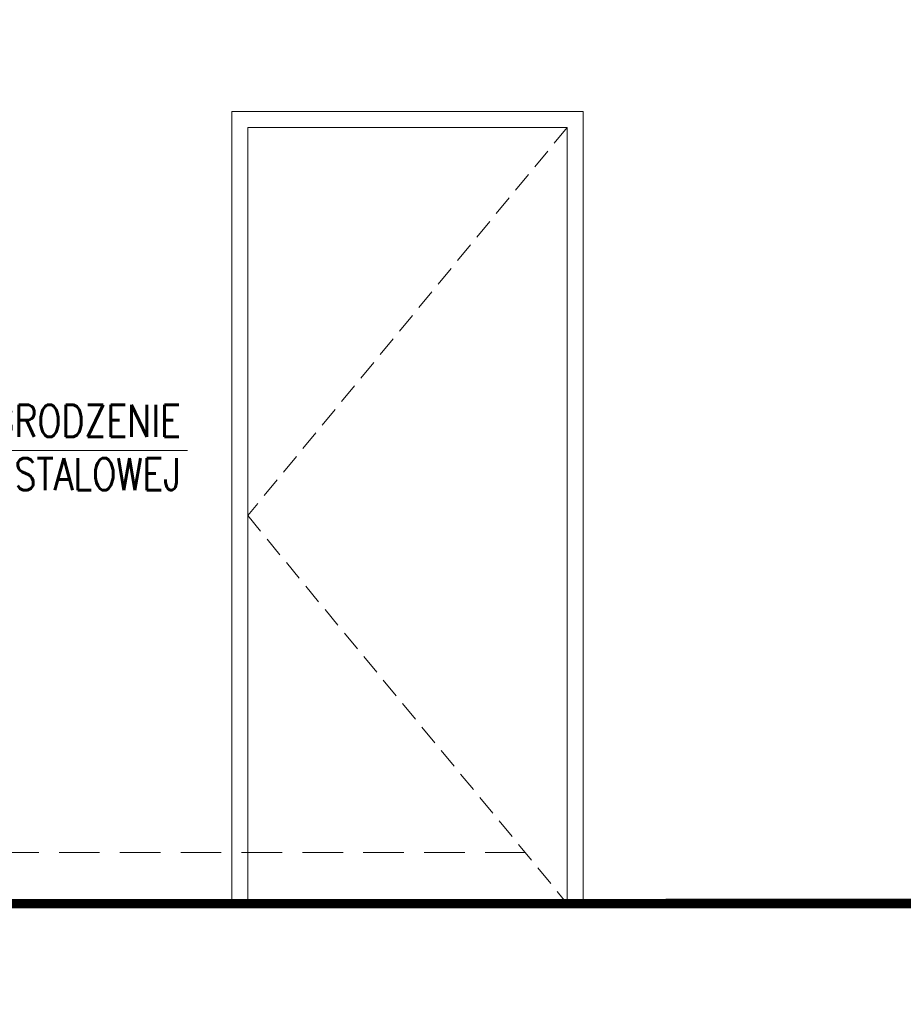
# Model space of a CAD drawing. Header units: millimetres. Extents: x 16698 to 93787, y -21104 to 39413.
# Tile 223 of 256: x 53724 to 54000, y 19688 to 19997. Entities that reach past the tile are written whole.
import ezdxf

# ---------------------------------------------------------------- set-up
doc = ezdxf.new("R2010")
doc.units = ezdxf.units.MM
doc.linetypes.add('HIDDEN', pattern=[9.525, 6.35, -3.175])
for name, color, linetype, lineweight in [('!MODUS_OPIS', 3, 'Continuous', 13), ('__MODUS_ŚCIANY', 2, 'Continuous', 35), ('Cienka', 3, 'Continuous', 9), ('Opis', 8, 'Continuous', 13), ('Widok', 1, 'Continuous', 15)]:
    doc.layers.add(name, color=color, linetype=linetype, lineweight=lineweight)
doc.styles.add('TXT', font='simplex.shx', dxfattribs={"width": 0.8})

msp = doc.modelspace()

# ---------------------------------------------------------------- linework, layer by layer
at = {"layer": '!MODUS_OPIS', "linetype": 'HIDDEN', "ltscale": 2}
for points in [[(53882.10383, 19735.92356), (46153.69964, 19735.92356)], [(53882.10383, 19719.92356), (46153.69964, 19719.92356)]]:
    msp.add_lwpolyline(points, dxfattribs=at)
at = {"layer": '__MODUS_ŚCIANY', "ltscale": 2, "const_width": 3}
msp.add_lwpolyline([(51921.59792, 19704.92356), (53078.13625, 19704.92356), (53384.79919, 19720.01898), (53624.88625, 19719.92356), (53630.88625, 19719.92356), (53800.13625, 19719.92356), (53900.13625, 19719.92356), (54516.33569, 19720.43431), (54758.95855, 19689.92356)], dxfattribs=at)
at = {"layer": 'Cienka', "linetype": 'HIDDEN'}
msp.add_lwpolyline([(53895.13625, 19962.92356), (53795.13625, 19841.42356), (53895.13625, 19719.92356)], dxfattribs=at)
at = {"layer": 'Opis'}
msp.add_lwpolyline([(53624.34771, 19820.15544), (53658.29772, 19861.7927), (53776.30642, 19861.7927)], dxfattribs=at)
at = {"layer": 'Widok', "color": 1}
for points in [[(53385.13625, 20117.25689), (53385.13625, 19719.92356), (54515.13625, 19719.92356), (54515.13625, 20056.99022)], [(53790.13625, 19719.92356), (53790.13625, 19967.92356), (53900.13625, 19967.92356), (53900.13625, 19719.92356)], [(53795.13625, 19719.92356), (53795.13625, 19962.92356), (53895.13625, 19962.92356), (53895.13625, 19719.92356)]]:
    msp.add_lwpolyline(points, dxfattribs=at)

# ---------------------------------------------------------------- texts
at = {"layer": 'Opis', "insert": (53657.22403, 19876.08202), "char_height": 10, "attachment_point": 1, "rotation": 0, "style": 'TXT'}
msp.add_mtext_dynamic_manual_height_columns('\\pxqr;ISTN. OGRODZENIE Z SIATKI STALOWEJ', width=116.9850112, gutter_width=12.5, heights=[0], dxfattribs=at)

doc.saveas('drawing.dxf')
